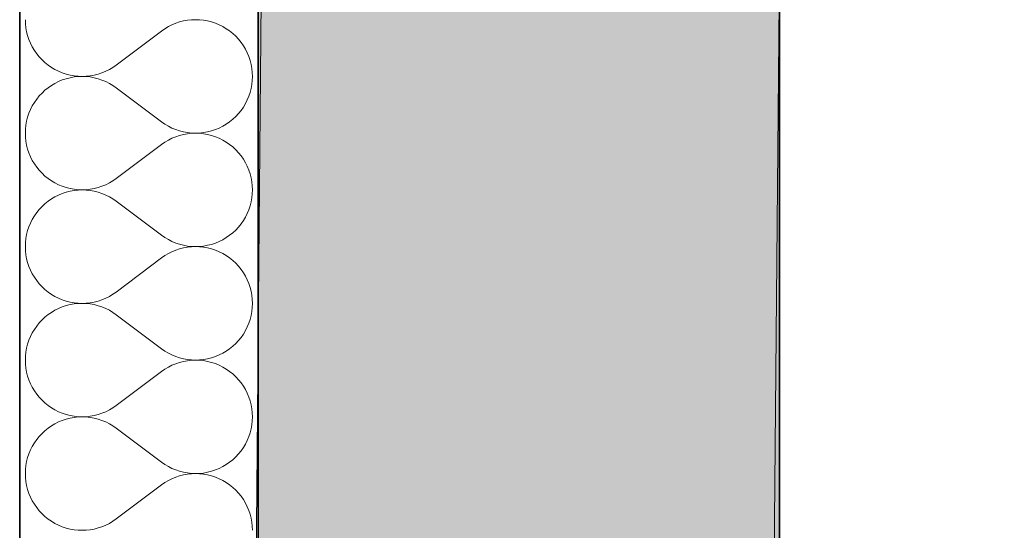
# Model space of a CAD drawing. Header units: millimetres. Extents: x 82175 to 237000, y 24756 to 471700.
# Tile 176 of 256: x 92620 to 93281, y 387321 to 387663. Entities that reach past the tile are written whole.
import ezdxf

# ---------------------------------------------------------------- set-up
doc = ezdxf.new("R2010")
doc.units = ezdxf.units.MM
for name, color, linetype in [('- A - ocieplenie', 8, 'Continuous'), ('Konstrukcja - Stropy', 8, 'Continuous'), ('Konstrukcja - Ściany zewnętrzne', 8, 'Continuous')]:
    doc.layers.add(name, color=color, linetype=linetype)

# ---------------------------------------------------------------- blocks, each defined once
blk = doc.blocks.new('*X26')
at = {"layer": '- A - ocieplenie', "linetype": 'Continuous', "lineweight": 13, "ltscale": 100}
for p, q in [((19781.29, 397194.99), (19781.39, 397192.27)), ((19781.39, 397192.27), (19781.68, 397189.57)), ((19781.68, 397189.57), (19782.16, 397186.89)), ((19874.95, 397188.93), (19872.72, 397187.37)), ((19877.29, 397190.32), (19874.95, 397188.93)), ((19879.72, 397191.54), (19877.29, 397190.32)), ((19882.23, 397192.58), (19879.72, 397191.54)), ((19884.81, 397193.44), (19882.23, 397192.58)), ((19887.45, 397194.12), (19884.81, 397193.44)), ((19890.13, 397194.6), (19887.45, 397194.12)), ((19892.83, 397194.89), (19890.13, 397194.6)), ((19895.55, 397194.99), (19892.83, 397194.89)), ((19898.27, 397194.9), (19895.55, 397194.99)), ((19900.97, 397194.61), (19898.27, 397194.9)), ((19903.65, 397194.13), (19900.97, 397194.61)), ((19906.29, 397193.45), (19903.65, 397194.13)), ((19908.87, 397192.6), (19906.29, 397193.45)), ((19911.38, 397191.56), (19908.87, 397192.6)), ((19913.82, 397190.34), (19911.38, 397191.56)), ((19916.16, 397188.95), (19913.82, 397190.34)), ((19918.39, 397187.4), (19916.16, 397188.95)), ((19782.16, 397186.89), (19782.83, 397184.26)), ((19782.83, 397184.26), (19783.69, 397181.67)), ((19872.72, 397187.37), (19842.24, 397164.52)), ((19920.51, 397185.7), (19918.39, 397187.4)), ((19922.5, 397183.84), (19920.51, 397185.7)), ((19924.36, 397181.85), (19922.5, 397183.84)), ((19783.69, 397181.67), (19784.73, 397179.16)), ((19784.73, 397179.16), (19785.95, 397176.73)), ((19785.95, 397176.73), (19787.34, 397174.39)), ((19926.07, 397179.73), (19924.36, 397181.85)), ((19927.62, 397177.5), (19926.07, 397179.73)), ((19929.01, 397175.16), (19927.62, 397177.5)), ((19787.34, 397174.39), (19788.89, 397172.15)), ((19788.89, 397172.15), (19790.6, 397170.04)), ((19790.6, 397170.04), (19792.46, 397168.05)), ((19930.22, 397172.73), (19929.01, 397175.16)), ((19931.27, 397170.22), (19930.22, 397172.73)), ((19932.13, 397167.63), (19931.27, 397170.22)), ((19792.46, 397168.05), (19794.45, 397166.19)), ((19794.45, 397166.19), (19796.57, 397164.49)), ((19796.57, 397164.49), (19798.8, 397162.94)), ((19798.8, 397162.94), (19801.14, 397161.55)), ((19837.67, 397161.57), (19840.01, 397162.96)), ((19840.01, 397162.96), (19842.24, 397164.52)), ((19932.8, 397165), (19932.13, 397167.63)), ((19933.28, 397162.32), (19932.8, 397165)), ((19933.57, 397159.62), (19933.28, 397162.32)), ((19801.14, 397161.55), (19803.58, 397160.33)), ((19803.58, 397160.33), (19806.09, 397159.29)), ((19806.09, 397159.29), (19808.67, 397158.43)), ((19808.67, 397158.43), (19811.31, 397157.76)), ((19811.31, 397156.03), (19808.67, 397155.36)), ((19811.31, 397157.76), (19813.98, 397157.28)), ((19813.98, 397156.51), (19811.31, 397156.03)), ((19813.98, 397157.28), (19816.69, 397156.99)), ((19816.69, 397156.8), (19813.98, 397156.51)), ((19816.69, 397156.99), (19819.41, 397156.9)), ((19819.41, 397156.9), (19816.69, 397156.8)), ((19819.41, 397156.9), (19822.13, 397157)), ((19822.13, 397156.8), (19819.41, 397156.9)), ((19822.13, 397157), (19824.83, 397157.29)), ((19824.83, 397156.51), (19822.13, 397156.8)), ((19824.83, 397157.29), (19827.51, 397157.77)), ((19827.51, 397156.02), (19824.83, 397156.51)), ((19827.51, 397157.77), (19830.14, 397158.45)), ((19830.14, 397155.35), (19827.51, 397156.02)), ((19830.14, 397158.45), (19832.73, 397159.31)), ((19832.73, 397159.31), (19835.24, 397160.35)), ((19835.24, 397160.35), (19837.67, 397161.57)), ((19933.67, 397156.9), (19933.57, 397159.62)), ((19933.57, 397154.18), (19933.67, 397156.9)), ((19796.57, 397149.31), (19794.45, 397147.6)), ((19798.8, 397150.86), (19796.57, 397149.31)), ((19801.14, 397152.25), (19798.8, 397150.86)), ((19803.58, 397153.46), (19801.14, 397152.25)), ((19806.09, 397154.5), (19803.58, 397153.46)), ((19808.67, 397155.36), (19806.09, 397154.5)), ((19832.73, 397154.48), (19830.14, 397155.35)), ((19835.24, 397153.44), (19832.73, 397154.48)), ((19837.67, 397152.22), (19835.24, 397153.44)), ((19840.01, 397150.83), (19837.67, 397152.22)), ((19842.24, 397149.28), (19840.01, 397150.83)), ((19872.72, 397126.42), (19842.24, 397149.28)), ((19932.8, 397148.8), (19933.28, 397151.47)), ((19933.28, 397151.47), (19933.57, 397154.18)), ((19790.6, 397143.76), (19788.89, 397141.64)), ((19792.46, 397145.75), (19790.6, 397143.76)), ((19794.45, 397147.6), (19792.46, 397145.75)), ((19930.22, 397141.07), (19931.27, 397143.58)), ((19931.27, 397143.58), (19932.13, 397146.16)), ((19932.13, 397146.16), (19932.8, 397148.8)), ((19785.95, 397137.07), (19784.73, 397134.63)), ((19787.34, 397139.41), (19785.95, 397137.07)), ((19788.89, 397141.64), (19787.34, 397139.41)), ((19926.07, 397134.06), (19927.62, 397136.29)), ((19927.62, 397136.29), (19929.01, 397138.63)), ((19929.01, 397138.63), (19930.22, 397141.07)), ((19782.83, 397129.54), (19782.16, 397126.9)), ((19783.69, 397132.12), (19782.83, 397129.54)), ((19784.73, 397134.63), (19783.69, 397132.12)), ((19920.51, 397128.1), (19922.5, 397129.95)), ((19922.5, 397129.95), (19924.36, 397131.94)), ((19924.36, 397131.94), (19926.07, 397134.06)), ((19781.68, 397124.23), (19781.39, 397121.52)), ((19782.16, 397126.9), (19781.68, 397124.23)), ((19872.72, 397126.42), (19874.95, 397124.87)), ((19874.95, 397124.87), (19877.29, 397123.48)), ((19877.29, 397123.48), (19879.72, 397122.26)), ((19911.38, 397122.24), (19913.82, 397123.45)), ((19913.82, 397123.45), (19916.16, 397124.84)), ((19916.16, 397124.84), (19918.39, 397126.39)), ((19918.39, 397126.39), (19920.51, 397128.1)), ((19781.39, 397121.52), (19781.29, 397118.8)), ((19781.29, 397118.8), (19781.39, 397116.08)), ((19781.39, 397116.08), (19781.68, 397113.38)), ((19879.72, 397122.26), (19882.23, 397121.21)), ((19882.23, 397116.39), (19879.72, 397115.35)), ((19882.23, 397121.21), (19884.81, 397120.35)), ((19884.81, 397117.25), (19882.23, 397116.39)), ((19884.81, 397120.35), (19887.45, 397119.68)), ((19887.45, 397117.93), (19884.81, 397117.25)), ((19887.45, 397119.68), (19890.13, 397119.19)), ((19890.13, 397118.41), (19887.45, 397117.93)), ((19890.13, 397119.19), (19892.83, 397118.9)), ((19892.83, 397118.7), (19890.13, 397118.41)), ((19892.83, 397118.9), (19895.55, 397118.8)), ((19895.55, 397118.8), (19892.83, 397118.7)), ((19895.55, 397118.8), (19898.27, 397118.9)), ((19898.27, 397118.71), (19895.55, 397118.8)), ((19898.27, 397118.9), (19900.97, 397119.19)), ((19900.97, 397118.42), (19898.27, 397118.71)), ((19900.97, 397119.19), (19903.65, 397119.67)), ((19903.65, 397117.94), (19900.97, 397118.42)), ((19903.65, 397119.67), (19906.29, 397120.34)), ((19906.29, 397117.26), (19903.65, 397117.94)), ((19906.29, 397120.34), (19908.87, 397121.2)), ((19908.87, 397116.41), (19906.29, 397117.26)), ((19908.87, 397121.2), (19911.38, 397122.24)), ((19911.38, 397115.37), (19908.87, 397116.41)), ((19781.68, 397113.38), (19782.16, 397110.7)), ((19782.16, 397110.7), (19782.83, 397108.06)), ((19872.72, 397111.18), (19842.24, 397088.33)), ((19874.95, 397112.74), (19872.72, 397111.18)), ((19877.29, 397114.13), (19874.95, 397112.74)), ((19879.72, 397115.35), (19877.29, 397114.13)), ((19913.82, 397114.15), (19911.38, 397115.37)), ((19916.16, 397112.76), (19913.82, 397114.15)), ((19918.39, 397111.21), (19916.16, 397112.76)), ((19920.51, 397109.51), (19918.39, 397111.21)), ((19922.5, 397107.65), (19920.51, 397109.51)), ((19782.83, 397108.06), (19783.69, 397105.48)), ((19783.69, 397105.48), (19784.73, 397102.97)), ((19784.73, 397102.97), (19785.95, 397100.54)), ((19924.36, 397105.66), (19922.5, 397107.65)), ((19926.07, 397103.54), (19924.36, 397105.66)), ((19927.62, 397101.31), (19926.07, 397103.54)), ((19785.95, 397100.54), (19787.34, 397098.2)), ((19787.34, 397098.2), (19788.89, 397095.96)), ((19929.01, 397098.97), (19927.62, 397101.31)), ((19930.22, 397096.54), (19929.01, 397098.97)), ((19931.27, 397094.02), (19930.22, 397096.54)), ((19788.89, 397095.96), (19790.6, 397093.85)), ((19790.6, 397093.85), (19792.46, 397091.86)), ((19792.46, 397091.86), (19794.45, 397090)), ((19794.45, 397090), (19796.57, 397088.3)), ((19932.13, 397091.44), (19931.27, 397094.02)), ((19932.8, 397088.81), (19932.13, 397091.44)), ((19796.57, 397088.3), (19798.8, 397086.75)), ((19798.8, 397086.75), (19801.14, 397085.36)), ((19801.14, 397085.36), (19803.58, 397084.14)), ((19803.58, 397084.14), (19806.09, 397083.1)), ((19806.09, 397083.1), (19808.67, 397082.24)), ((19830.14, 397082.26), (19832.73, 397083.12)), ((19832.73, 397083.12), (19835.24, 397084.16)), ((19835.24, 397084.16), (19837.67, 397085.38)), ((19837.67, 397085.38), (19840.01, 397086.77)), ((19840.01, 397086.77), (19842.24, 397088.33)), ((19933.28, 397086.13), (19932.8, 397088.81)), ((19933.57, 397083.43), (19933.28, 397086.13)), ((19933.67, 397080.71), (19933.57, 397083.43)), ((19803.58, 397077.27), (19801.14, 397076.05)), ((19806.09, 397078.31), (19803.58, 397077.27)), ((19808.67, 397079.17), (19806.09, 397078.31)), ((19808.67, 397082.24), (19811.31, 397081.57)), ((19811.31, 397079.84), (19808.67, 397079.17)), ((19811.31, 397081.57), (19813.98, 397081.09)), ((19813.98, 397080.32), (19811.31, 397079.84)), ((19813.98, 397081.09), (19816.69, 397080.8)), ((19816.69, 397080.61), (19813.98, 397080.32)), ((19816.69, 397080.8), (19819.41, 397080.71)), ((19819.41, 397080.71), (19816.69, 397080.61)), ((19819.41, 397080.71), (19822.13, 397080.81)), ((19822.13, 397080.61), (19819.41, 397080.71)), ((19822.13, 397080.81), (19824.83, 397081.1)), ((19824.83, 397080.31), (19822.13, 397080.61)), ((19824.83, 397081.1), (19827.51, 397081.58)), ((19827.51, 397079.83), (19824.83, 397080.31)), ((19827.51, 397081.58), (19830.14, 397082.26)), ((19830.14, 397079.16), (19827.51, 397079.83)), ((19832.73, 397078.29), (19830.14, 397079.16)), ((19835.24, 397077.25), (19832.73, 397078.29)), ((19837.67, 397076.03), (19835.24, 397077.25)), ((19933.28, 397075.28), (19933.57, 397077.99)), ((19933.57, 397077.99), (19933.67, 397080.71)), ((19794.45, 397071.41), (19792.46, 397069.56)), ((19796.57, 397073.12), (19794.45, 397071.41)), ((19798.8, 397074.67), (19796.57, 397073.12)), ((19801.14, 397076.05), (19798.8, 397074.67)), ((19840.01, 397074.64), (19837.67, 397076.03)), ((19842.24, 397073.09), (19840.01, 397074.64)), ((19872.72, 397050.23), (19842.24, 397073.09)), ((19931.27, 397067.39), (19932.13, 397069.97)), ((19932.13, 397069.97), (19932.8, 397072.61)), ((19932.8, 397072.61), (19933.28, 397075.28)), ((19787.34, 397063.21), (19785.95, 397060.88)), ((19788.89, 397065.45), (19787.34, 397063.21)), ((19790.6, 397067.57), (19788.89, 397065.45)), ((19792.46, 397069.56), (19790.6, 397067.57)), ((19929.01, 397062.44), (19930.22, 397064.88)), ((19930.22, 397064.88), (19931.27, 397067.39)), ((19784.73, 397058.44), (19783.69, 397055.93)), ((19785.95, 397060.88), (19784.73, 397058.44)), ((19924.36, 397055.75), (19926.07, 397057.87)), ((19926.07, 397057.87), (19927.62, 397060.1)), ((19927.62, 397060.1), (19929.01, 397062.44)), ((19782.16, 397050.71), (19781.68, 397048.03)), ((19782.83, 397053.35), (19782.16, 397050.71)), ((19783.69, 397055.93), (19782.83, 397053.35)), ((19872.72, 397050.23), (19874.95, 397048.68)), ((19916.16, 397048.65), (19918.39, 397050.2)), ((19918.39, 397050.2), (19920.51, 397051.91)), ((19920.51, 397051.91), (19922.5, 397053.76)), ((19922.5, 397053.76), (19924.36, 397055.75)), ((19781.39, 397045.33), (19781.29, 397042.61)), ((19781.68, 397048.03), (19781.39, 397045.33)), ((19874.95, 397048.68), (19877.29, 397047.29)), ((19877.29, 397047.29), (19879.72, 397046.07)), ((19879.72, 397046.07), (19882.23, 397045.02)), ((19882.23, 397045.02), (19884.81, 397044.16)), ((19884.81, 397044.16), (19887.45, 397043.49)), ((19887.45, 397043.49), (19890.13, 397043)), ((19900.97, 397043), (19903.65, 397043.48)), ((19903.65, 397043.48), (19906.29, 397044.15)), ((19906.29, 397044.15), (19908.87, 397045.01)), ((19908.87, 397045.01), (19911.38, 397046.05)), ((19911.38, 397046.05), (19913.82, 397047.26)), ((19913.82, 397047.26), (19916.16, 397048.65)), ((19781.29, 397042.61), (19781.39, 397039.89)), ((19781.39, 397039.89), (19781.68, 397037.19)), ((19781.68, 397037.19), (19782.16, 397034.51)), ((19877.29, 397037.94), (19874.95, 397036.55)), ((19879.72, 397039.16), (19877.29, 397037.94)), ((19882.23, 397040.2), (19879.72, 397039.16)), ((19884.81, 397041.06), (19882.23, 397040.2)), ((19887.45, 397041.73), (19884.81, 397041.06)), ((19890.13, 397042.22), (19887.45, 397041.73)), ((19890.13, 397043), (19892.83, 397042.71)), ((19892.83, 397042.51), (19890.13, 397042.22)), ((19892.83, 397042.71), (19895.55, 397042.61)), ((19895.55, 397042.61), (19892.83, 397042.51)), ((19895.55, 397042.61), (19898.27, 397042.71)), ((19898.27, 397042.52), (19895.55, 397042.61)), ((19898.27, 397042.71), (19900.97, 397043)), ((19900.97, 397042.23), (19898.27, 397042.52)), ((19903.65, 397041.75), (19900.97, 397042.23)), ((19906.29, 397041.07), (19903.65, 397041.75)), ((19908.87, 397040.22), (19906.29, 397041.07)), ((19911.38, 397039.18), (19908.87, 397040.22)), ((19913.82, 397037.96), (19911.38, 397039.18)), ((19916.16, 397036.57), (19913.82, 397037.96)), ((19918.39, 397035.02), (19916.16, 397036.57)), ((19782.16, 397034.51), (19782.83, 397031.87)), ((19782.83, 397031.87), (19783.69, 397029.29)), ((19872.72, 397034.99), (19842.24, 397012.14)), ((19874.95, 397036.55), (19872.72, 397034.99)), ((19920.51, 397033.32), (19918.39, 397035.02)), ((19922.5, 397031.46), (19920.51, 397033.32)), ((19924.36, 397029.47), (19922.5, 397031.46)), ((19783.69, 397029.29), (19784.73, 397026.78)), ((19784.73, 397026.78), (19785.95, 397024.35)), ((19785.95, 397024.35), (19787.34, 397022.01)), ((19926.07, 397027.35), (19924.36, 397029.47)), ((19927.62, 397025.12), (19926.07, 397027.35)), ((19929.01, 397022.78), (19927.62, 397025.12)), ((19787.34, 397022.01), (19788.89, 397019.77)), ((19788.89, 397019.77), (19790.6, 397017.66)), ((19790.6, 397017.66), (19792.46, 397015.67)), ((19930.22, 397020.35), (19929.01, 397022.78)), ((19931.27, 397017.83), (19930.22, 397020.35)), ((19932.13, 397015.25), (19931.27, 397017.83)), ((19792.46, 397015.67), (19794.45, 397013.81)), ((19794.45, 397013.81), (19796.57, 397012.11)), ((19796.57, 397012.11), (19798.8, 397010.56)), ((19798.8, 397010.56), (19801.14, 397009.17)), ((19837.67, 397009.19), (19840.01, 397010.58)), ((19840.01, 397010.58), (19842.24, 397012.14)), ((19932.8, 397012.62), (19932.13, 397015.25)), ((19933.28, 397009.94), (19932.8, 397012.62)), ((19801.14, 397009.17), (19803.58, 397007.95)), ((19803.58, 397007.95), (19806.09, 397006.91)), ((19806.09, 397006.91), (19808.67, 397006.05)), ((19808.67, 397006.05), (19811.31, 397005.38)), ((19811.31, 397003.65), (19808.67, 397002.98)), ((19811.31, 397005.38), (19813.98, 397004.9)), ((19813.98, 397004.13), (19811.31, 397003.65)), ((19813.98, 397004.9), (19816.69, 397004.61)), ((19816.69, 397004.42), (19813.98, 397004.13)), ((19816.69, 397004.61), (19819.41, 397004.52)), ((19819.41, 397004.52), (19816.69, 397004.42)), ((19819.41, 397004.52), (19822.13, 397004.61)), ((19822.13, 397004.42), (19819.41, 397004.52)), ((19822.13, 397004.61), (19824.83, 397004.91)), ((19824.83, 397004.12), (19822.13, 397004.42)), ((19824.83, 397004.91), (19827.51, 397005.39)), ((19827.51, 397003.64), (19824.83, 397004.12)), ((19827.51, 397005.39), (19830.14, 397006.07)), ((19830.14, 397002.96), (19827.51, 397003.64)), ((19830.14, 397006.07), (19832.73, 397006.93)), ((19832.73, 397006.93), (19835.24, 397007.97)), ((19835.24, 397007.97), (19837.67, 397009.19)), ((19933.57, 397007.23), (19933.28, 397009.94)), ((19933.67, 397004.52), (19933.57, 397007.23)), ((19933.57, 397001.8), (19933.67, 397004.52)), ((19796.57, 396996.93), (19794.45, 396995.22)), ((19798.8, 396998.48), (19796.57, 396996.93)), ((19801.14, 396999.86), (19798.8, 396998.48)), ((19803.58, 397001.08), (19801.14, 396999.86)), ((19806.09, 397002.12), (19803.58, 397001.08)), ((19808.67, 397002.98), (19806.09, 397002.12)), ((19832.73, 397002.1), (19830.14, 397002.96)), ((19835.24, 397001.06), (19832.73, 397002.1)), ((19837.67, 396999.84), (19835.24, 397001.06)), ((19840.01, 396998.45), (19837.67, 396999.84)), ((19842.24, 396996.9), (19840.01, 396998.45)), ((19932.8, 396996.41), (19933.28, 396999.09)), ((19933.28, 396999.09), (19933.57, 397001.8)), ((19790.6, 396991.38), (19788.89, 396989.26)), ((19792.46, 396993.37), (19790.6, 396991.38)), ((19794.45, 396995.22), (19792.46, 396993.37)), ((19872.72, 396974.04), (19842.24, 396996.9)), ((19930.22, 396988.68), (19931.27, 396991.2)), ((19931.27, 396991.2), (19932.13, 396993.78)), ((19932.13, 396993.78), (19932.8, 396996.41)), ((19785.95, 396984.68), (19784.73, 396982.25)), ((19787.34, 396987.02), (19785.95, 396984.68)), ((19788.89, 396989.26), (19787.34, 396987.02)), ((19926.07, 396981.68), (19927.62, 396983.91)), ((19927.62, 396983.91), (19929.01, 396986.25)), ((19929.01, 396986.25), (19930.22, 396988.68)), ((19782.83, 396977.16), (19782.16, 396974.52)), ((19783.69, 396979.74), (19782.83, 396977.16)), ((19784.73, 396982.25), (19783.69, 396979.74)), ((19920.51, 396975.72), (19922.5, 396977.57)), ((19922.5, 396977.57), (19924.36, 396979.56)), ((19924.36, 396979.56), (19926.07, 396981.68)), ((19781.68, 396971.84), (19781.39, 396969.14)), ((19782.16, 396974.52), (19781.68, 396971.84)), ((19872.72, 396974.04), (19874.95, 396972.49)), ((19874.95, 396972.49), (19877.29, 396971.1)), ((19877.29, 396971.1), (19879.72, 396969.88)), ((19911.38, 396969.86), (19913.82, 396971.07)), ((19913.82, 396971.07), (19916.16, 396972.46)), ((19916.16, 396972.46), (19918.39, 396974.01)), ((19918.39, 396974.01), (19920.51, 396975.72)), ((19781.39, 396969.14), (19781.29, 396966.42)), ((19781.29, 396966.42), (19781.39, 396963.7)), ((19879.72, 396969.88), (19882.23, 396968.83)), ((19882.23, 396964.01), (19879.72, 396962.97)), ((19882.23, 396968.83), (19884.81, 396967.97)), ((19884.81, 396964.87), (19882.23, 396964.01)), ((19884.81, 396967.97), (19887.45, 396967.3)), ((19887.45, 396965.54), (19884.81, 396964.87)), ((19887.45, 396967.3), (19890.13, 396966.81)), ((19890.13, 396966.03), (19887.45, 396965.54)), ((19890.13, 396966.81), (19892.83, 396966.52)), ((19892.83, 396966.32), (19890.13, 396966.03)), ((19892.83, 396966.52), (19895.55, 396966.42)), ((19895.55, 396966.42), (19892.83, 396966.32)), ((19895.55, 396966.42), (19898.27, 396966.52)), ((19898.27, 396966.33), (19895.55, 396966.42)), ((19898.27, 396966.52), (19900.97, 396966.81)), ((19900.97, 396966.04), (19898.27, 396966.33)), ((19900.97, 396966.81), (19903.65, 396967.29)), ((19903.65, 396965.55), (19900.97, 396966.04)), ((19903.65, 396967.29), (19906.29, 396967.96)), ((19906.29, 396964.88), (19903.65, 396965.55)), ((19906.29, 396967.96), (19908.87, 396968.82)), ((19908.87, 396964.03), (19906.29, 396964.88)), ((19908.87, 396968.82), (19911.38, 396969.86)), ((19911.38, 396962.99), (19908.87, 396964.03)), ((19781.39, 396963.7), (19781.68, 396961)), ((19781.68, 396961), (19782.16, 396958.32)), ((19782.16, 396958.32), (19782.83, 396955.68)), ((19872.72, 396958.8), (19842.24, 396935.94)), ((19874.95, 396960.36), (19872.72, 396958.8)), ((19877.29, 396961.75), (19874.95, 396960.36)), ((19879.72, 396962.97), (19877.29, 396961.75)), ((19913.82, 396961.77), (19911.38, 396962.99)), ((19916.16, 396960.38), (19913.82, 396961.77)), ((19918.39, 396958.83), (19916.16, 396960.38)), ((19920.51, 396957.12), (19918.39, 396958.83)), ((19782.83, 396955.68), (19783.69, 396953.1)), ((19783.69, 396953.1), (19784.73, 396950.59)), ((19922.5, 396955.27), (19920.51, 396957.12)), ((19924.36, 396953.28), (19922.5, 396955.27)), ((19926.07, 396951.16), (19924.36, 396953.28)), ((19927.62, 396948.93), (19926.07, 396951.16)), ((19784.73, 396950.59), (19785.95, 396948.16)), ((19785.95, 396948.16), (19787.34, 396945.82)), ((19787.34, 396945.82), (19788.89, 396943.58)), ((19929.01, 396946.59), (19927.62, 396948.93)), ((19930.22, 396944.16), (19929.01, 396946.59)), ((19931.27, 396941.64), (19930.22, 396944.16)), ((19788.89, 396943.58), (19790.6, 396941.47)), ((19790.6, 396941.47), (19792.46, 396939.47)), ((19792.46, 396939.47), (19794.45, 396937.62)), ((19794.45, 396937.62), (19796.57, 396935.92)), ((19932.13, 396939.06), (19931.27, 396941.64)), ((19932.8, 396936.43), (19932.13, 396939.06)), ((19796.57, 396935.92), (19798.8, 396934.36)), ((19798.8, 396934.36), (19801.14, 396932.98)), ((19801.14, 396932.98), (19803.58, 396931.76)), ((19803.58, 396931.76), (19806.09, 396930.72)), ((19832.73, 396930.74), (19835.24, 396931.78)), ((19835.24, 396931.78), (19837.67, 396933)), ((19837.67, 396933), (19840.01, 396934.39)), ((19840.01, 396934.39), (19842.24, 396935.94)), ((19933.28, 396933.75), (19932.8, 396936.43)), ((19933.57, 396931.04), (19933.28, 396933.75)), ((19933.67, 396928.33), (19933.57, 396931.04)), ((19803.58, 396924.89), (19801.14, 396923.67)), ((19806.09, 396925.93), (19803.58, 396924.89)), ((19806.09, 396930.72), (19808.67, 396929.86)), ((19808.67, 396926.79), (19806.09, 396925.93)), ((19808.67, 396929.86), (19811.31, 396929.19)), ((19811.31, 396927.46), (19808.67, 396926.79)), ((19811.31, 396929.19), (19813.98, 396928.71)), ((19813.98, 396927.94), (19811.31, 396927.46)), ((19813.98, 396928.71), (19816.69, 396928.42)), ((19816.69, 396928.23), (19813.98, 396927.94)), ((19816.69, 396928.42), (19819.41, 396928.33)), ((19819.41, 396928.33), (19816.69, 396928.23)), ((19819.41, 396928.33), (19822.13, 396928.42)), ((19822.13, 396928.23), (19819.41, 396928.33)), ((19822.13, 396928.42), (19824.83, 396928.72)), ((19824.83, 396927.93), (19822.13, 396928.23)), ((19824.83, 396928.72), (19827.51, 396929.2)), ((19827.51, 396927.45), (19824.83, 396927.93)), ((19827.51, 396929.2), (19830.14, 396929.88)), ((19830.14, 396926.77), (19827.51, 396927.45)), ((19830.14, 396929.88), (19832.73, 396930.74)), ((19832.73, 396925.91), (19830.14, 396926.77)), ((19835.24, 396924.87), (19832.73, 396925.91)), ((19837.67, 396923.65), (19835.24, 396924.87)), ((19933.28, 396922.9), (19933.57, 396925.61)), ((19933.57, 396925.61), (19933.67, 396928.33)), ((19794.45, 396919.03), (19792.46, 396917.18)), ((19796.57, 396920.74), (19794.45, 396919.03)), ((19798.8, 396922.29), (19796.57, 396920.74)), ((19801.14, 396923.67), (19798.8, 396922.29)), ((19840.01, 396922.26), (19837.67, 396923.65)), ((19842.24, 396920.71), (19840.01, 396922.26)), ((19872.72, 396897.85), (19842.24, 396920.71)), ((19931.27, 396915.01), (19932.13, 396917.59)), ((19932.13, 396917.59), (19932.8, 396920.22)), ((19932.8, 396920.22), (19933.28, 396922.9)), ((19788.89, 396913.07), (19787.34, 396910.83)), ((19790.6, 396915.19), (19788.89, 396913.07)), ((19792.46, 396917.18), (19790.6, 396915.19)), ((19929.01, 396910.06), (19930.22, 396912.49)), ((19930.22, 396912.49), (19931.27, 396915.01)), ((19784.73, 396906.06), (19783.69, 396903.55)), ((19785.95, 396908.49), (19784.73, 396906.06)), ((19787.34, 396910.83), (19785.95, 396908.49)), ((19924.36, 396903.37), (19926.07, 396905.49)), ((19926.07, 396905.49), (19927.62, 396907.72)), ((19927.62, 396907.72), (19929.01, 396910.06)), ((19782.16, 396898.33), (19781.68, 396895.65)), ((19782.83, 396900.97), (19782.16, 396898.33)), ((19783.69, 396903.55), (19782.83, 396900.97)), ((19872.72, 396897.85), (19874.95, 396896.3)), ((19916.16, 396896.27), (19918.39, 396897.82)), ((19918.39, 396897.82), (19920.51, 396899.53)), ((19920.51, 396899.53), (19922.5, 396901.38)), ((19922.5, 396901.38), (19924.36, 396903.37)), ((19781.39, 396892.95), (19781.29, 396890.23)), ((19781.68, 396895.65), (19781.39, 396892.95)), ((19874.95, 396896.3), (19877.29, 396894.91)), ((19877.29, 396894.91), (19879.72, 396893.69)), ((19879.72, 396893.69), (19882.23, 396892.64)), ((19882.23, 396892.64), (19884.81, 396891.78)), ((19884.81, 396891.78), (19887.45, 396891.11)), ((19903.65, 396891.1), (19906.29, 396891.77)), ((19906.29, 396891.77), (19908.87, 396892.63)), ((19908.87, 396892.63), (19911.38, 396893.67)), ((19911.38, 396893.67), (19913.82, 396894.88)), ((19913.82, 396894.88), (19916.16, 396896.27)), ((19781.29, 396890.23), (19781.39, 396887.51)), ((19781.39, 396887.51), (19781.68, 396884.81)), ((19781.68, 396884.81), (19782.16, 396882.13)), ((19877.29, 396885.55), (19874.95, 396884.16)), ((19879.72, 396886.77), (19877.29, 396885.55)), ((19882.23, 396887.82), (19879.72, 396886.77)), ((19884.81, 396888.68), (19882.23, 396887.82)), ((19887.45, 396889.35), (19884.81, 396888.68)), ((19887.45, 396891.11), (19890.13, 396890.62)), ((19890.13, 396889.84), (19887.45, 396889.35)), ((19890.13, 396890.62), (19892.83, 396890.33)), ((19892.83, 396890.13), (19890.13, 396889.84)), ((19892.83, 396890.33), (19895.55, 396890.23)), ((19895.55, 396890.23), (19892.83, 396890.13)), ((19895.55, 396890.23), (19898.27, 396890.33)), ((19898.27, 396890.13), (19895.55, 396890.23)), ((19898.27, 396890.33), (19900.97, 396890.61)), ((19900.97, 396889.85), (19898.27, 396890.13)), ((19900.97, 396890.61), (19903.65, 396891.1)), ((19903.65, 396889.36), (19900.97, 396889.85)), ((19906.29, 396888.69), (19903.65, 396889.36)), ((19908.87, 396887.83), (19906.29, 396888.69)), ((19911.38, 396886.8), (19908.87, 396887.83)), ((19913.82, 396885.58), (19911.38, 396886.8)), ((19916.16, 396884.19), (19913.82, 396885.58)), ((19782.16, 396882.13), (19782.83, 396879.49)), ((19782.83, 396879.49), (19783.69, 396876.91)), ((19872.72, 396882.61), (19842.24, 396859.75)), ((19874.95, 396884.16), (19872.72, 396882.61)), ((19918.39, 396882.64), (19916.16, 396884.19)), ((19920.51, 396880.93), (19918.39, 396882.64)), ((19922.5, 396879.08), (19920.51, 396880.93)), ((19924.36, 396877.09), (19922.5, 396879.08)), ((19783.69, 396876.91), (19784.73, 396874.4)), ((19784.73, 396874.4), (19785.95, 396871.97)), ((19785.95, 396871.97), (19787.34, 396869.63)), ((19926.07, 396874.97), (19924.36, 396877.09)), ((19927.62, 396872.74), (19926.07, 396874.97)), ((19929.01, 396870.4), (19927.62, 396872.74)), ((19787.34, 396869.63), (19788.89, 396867.39)), ((19788.89, 396867.39), (19790.6, 396865.27)), ((19790.6, 396865.27), (19792.46, 396863.28)), ((19930.22, 396867.97), (19929.01, 396870.4)), ((19931.27, 396865.45), (19930.22, 396867.97)), ((19932.13, 396862.87), (19931.27, 396865.45)), ((19792.46, 396863.28), (19794.45, 396861.43)), ((19794.45, 396861.43), (19796.57, 396859.72)), ((19796.57, 396859.72), (19798.8, 396858.17)), ((19798.8, 396858.17), (19801.14, 396856.79)), ((19837.67, 396856.81), (19840.01, 396858.2)), ((19840.01, 396858.2), (19842.24, 396859.75)), ((19932.8, 396860.24), (19932.13, 396862.87)), ((19933.28, 396857.56), (19932.8, 396860.24)), ((19801.14, 396856.79), (19803.58, 396855.57)), ((19803.58, 396855.57), (19806.09, 396854.53)), ((19806.09, 396854.53), (19808.67, 396853.67)), ((19808.67, 396853.67), (19811.31, 396853)), ((19811.31, 396853), (19813.98, 396852.52)), ((19813.98, 396852.52), (19816.69, 396852.23)), ((19816.69, 396852.23), (19819.41, 396852.13)), ((19819.41, 396852.13), (19822.13, 396852.23)), ((19822.13, 396852.23), (19824.83, 396852.53)), ((19824.83, 396852.53), (19827.51, 396853.01)), ((19827.51, 396853.01), (19830.14, 396853.69)), ((19830.14, 396853.69), (19832.73, 396854.55)), ((19832.73, 396854.55), (19835.24, 396855.59)), ((19835.24, 396855.59), (19837.67, 396856.81)), ((19933.57, 396854.85), (19933.28, 396857.56)), ((19933.67, 396852.13), (19933.57, 396854.85))]:
    blk.add_line(p, q, dxfattribs=at)

msp = doc.modelspace()

# ---------------------------------------------------------------- hatches: boundary and pattern name
at = {"layer": 'Konstrukcja - Ściany zewnętrzne', "linetype": 'Continuous', "lineweight": 13}
msp.add_hatch(color=8, dxfattribs=at).paths.add_polyline_path([(92779.92, 388131.04), (92779.91, 386381.04), (93129.91, 386381.04), (93129.92, 388131.04)])

# ---------------------------------------------------------------- linework, layer by layer
at = {"layer": '- A - ocieplenie', "color": 8, "linetype": 'Continuous', "lineweight": 35, "ltscale": 100, "flags": 128}
for points in [[(92619.92, 388251.04), (92619.92, 386531.04)], [(92779.92, 386531.04), (92779.92, 388131.04)]]:
    msp.add_lwpolyline(points, dxfattribs=at)
at = {"layer": 'Konstrukcja - Stropy', "color": 8, "linetype": 'Continuous', "lineweight": 13, "ltscale": 100, "flags": 128}
for points in [[(92769.19, 386238.55), (95615.76, 386237.19), (95615.76, 388131.04), (92786.08, 388131.04)], [(93116.8, 386230.74), (95120, 386229.78), (95120, 387701.04), (93129.92, 387701.04)]]:
    msp.add_lwpolyline(points, close=True, dxfattribs=at)
at = {"layer": 'Konstrukcja - Ściany zewnętrzne', "color": 8, "linetype": 'Continuous', "lineweight": 35, "ltscale": 100, "flags": 128}
for points in [[(92779.92, 387701.04), (92779.91, 386381.04)], [(93129.91, 386381.04), (93129.92, 387701.04)]]:
    msp.add_lwpolyline(points, dxfattribs=at)

# ---------------------------------------------------------------- block references
at = {"color": 8, "linetype": 'Continuous', "lineweight": 20, "ltscale": 100}
msp.add_blockref('*X26', (72842.44, -9531.59), dxfattribs=at)

doc.saveas('drawing.dxf')
